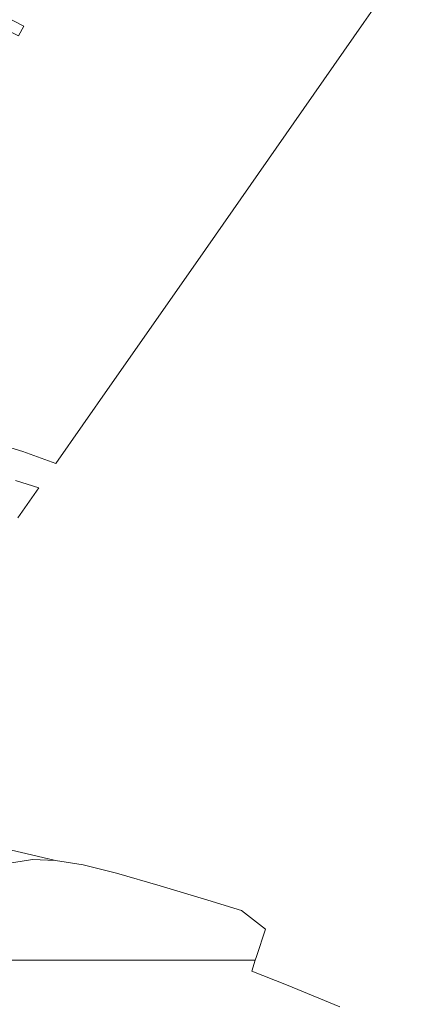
# Model space of a CAD drawing. Extents: x 196936 to 200438, y 361224 to 364196.
# Tile 214 of 256: x 200082 to 200218, y 362485 to 362824. Entities that reach past the tile are written whole.
import ezdxf

# ---------------------------------------------------------------- set-up
doc = ezdxf.new("R2010")
doc.units = 0
for name, color, linetype, lineweight in [('B-ME-GR-BOUWLAND_AKKERBOUW-GV', 80, 'Continuous', 13), ('B-ME-GR-GRAS-GV', 60, 'Continuous', 13), ('B-ME-OG-TERREIN_GROEN_TUIN-GV', 7, 'Continuous', 18)]:
    doc.layers.add(name, color=color, linetype=linetype, lineweight=lineweight)

msp = doc.modelspace()

# ---------------------------------------------------------------- linework, layer by layer
at = {"layer": 'B-ME-GR-BOUWLAND_AKKERBOUW-GV'}
for points in [[(200218.424, 362848.262, 22.418), (200200.725, 362822.949, 22.982), (200176.516, 362788.326, 23.033), (200143.429, 362741.006, 22.347), (200113.121, 362697.661, 21.987), (200094.515, 362671.052, 21.841), (200083.082, 362675.174, 21.774), (200072.894, 362678.298, 21.789)], [(200066.114, 362826.101, 22.93), (200081.6, 362818.32, 23.027), (200083.485, 362821.633, 23.027), (200063.798, 362831.835, 22.922)], [(200000, 362471.6889, 22.5328), (200000, 362500, 0), (200163.2569, 362500, 22.5765), (200162.014, 362496.23, 22.602), (200173.98, 362491.518, 22.575), (200192.393, 362483.905, 22.453)]]:
    msp.add_polyline3d(points, dxfattribs=at)
msp.add_polyline3d([(200163.2569, 362500, 22.5765), (200000, 362500, 0), (200000, 362524.5161, 22.1358), (200008.805, 362525.655, 22.048), (200033.077, 362528.283, 21.886), (200056.582, 362530.994, 22.075), (200071.262, 362532.302, 22.312), (200086.446, 362534.736, 22.501), (200094.334, 362534.347, 22.629), (200103.878, 362532.812, 22.669), (200115.468, 362529.969, 22.669), (200130.514, 362525.608, 22.669), (200146.937, 362520.662, 22.676), (200158.449, 362517.182, 22.712), (200166.804, 362510.754, 22.578), (200163.674, 362501.265, 22.568)], close=True, dxfattribs=at)
at = {"layer": 'B-ME-GR-GRAS-GV'}
msp.add_polyline3d([(200080.567, 362665.244, 23.203), (200088.624, 362662.626, 23.233), (200081.455, 362652.374, 23.162)], dxfattribs=at)
at = {"layer": 'B-ME-OG-TERREIN_GROEN_TUIN-GV'}
msp.add_polyline3d([(200073.653, 362539.14, 22.251), (200086.13, 362536.255, 22.451), (200094.334, 362534.347, 22.629), (200086.446, 362534.736, 22.501), (200071.262, 362532.302, 22.312)], dxfattribs=at)

doc.saveas('drawing.dxf')
